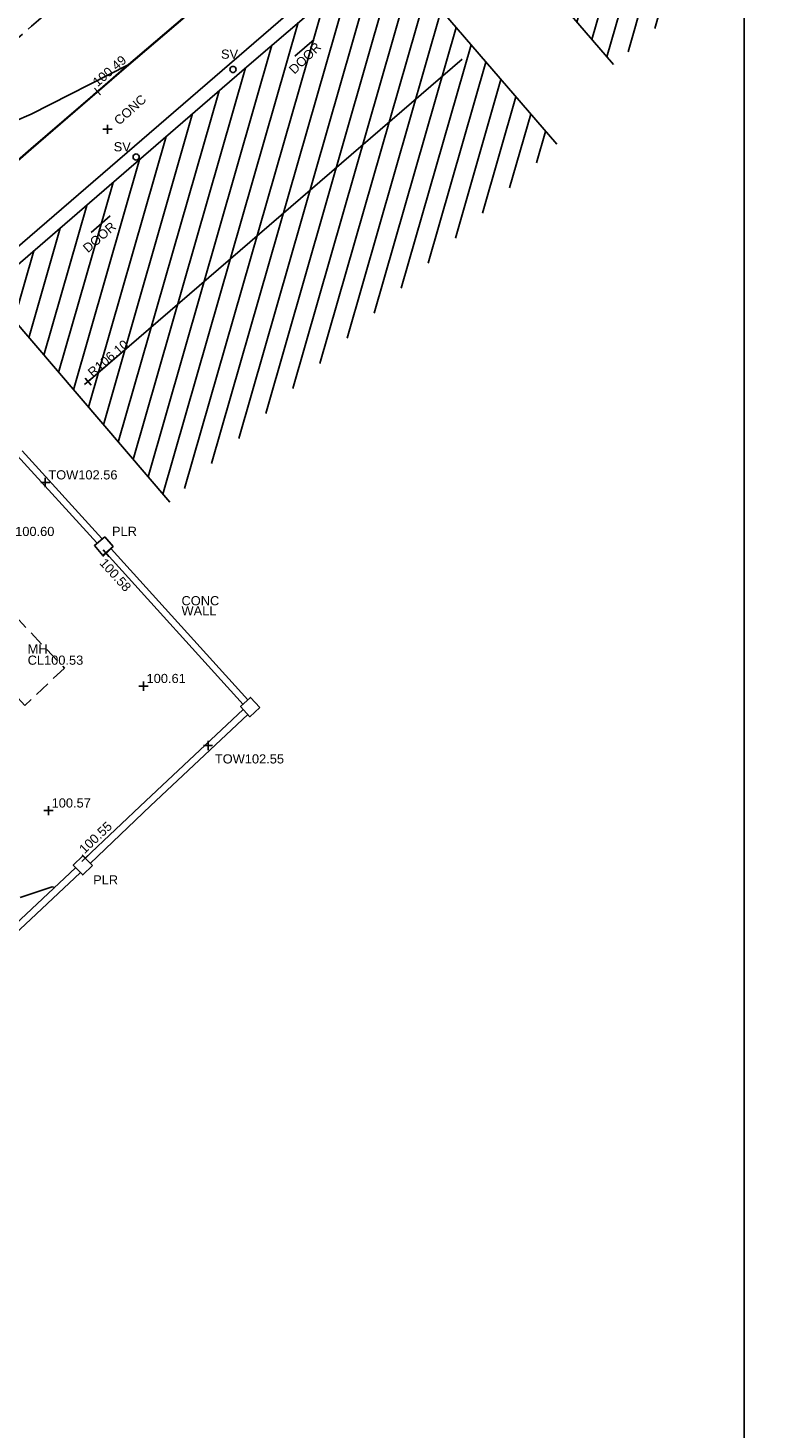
# Model space of a CAD drawing. Extents: x 635157 to 635442, y 694407 to 694910.
# Tile 18 of 105: x 635375 to 635399, y 694434 to 694479. Entities that reach past the tile are written whole.
import ezdxf

# ---------------------------------------------------------------- set-up
doc = ezdxf.new("R2010")
doc.units = 0
doc.header["$MEASUREMENT"] = 0
doc.linetypes.add('DASHED', pattern=[0.75, 0.5, -0.25])
doc.layers.get('0').update_dxf_attribs({"color": 12, "linetype": 'CONTINUOUS'})
for name, color, linetype in [('APEX TITLE BLOCK', 86, 'CONTINUOUS'), ('BUILDING', 5, 'CONTINUOUS'), ('CHANGE_OF_SURFACE', 7, 'DASHED'), ('CONTOURS_MINOR', 132, 'CONTINUOUS'), ('DOOR', 7, 'CONTINUOUS'), ('DOOR_TXT', 7, 'CONTINUOUS'), ('EAVE', 3, 'CONTINUOUS'), ('HATCHING', 4, 'CONTINUOUS'), ('KERB_BOTTOM', 172, 'CONTINUOUS'), ('KERB_BOTTOM_LVL', 172, 'CONTINUOUS'), ('KERB_TOP', 2, 'CONTINUOUS'), ('LAYOUTS', 9, 'CONTINUOUS'), ('MANHOLES_LVL', 12, 'CONTINUOUS'), ('MANHOLES_TXT', 12, 'CONTINUOUS'), ('MARKINGS_DASHED_WHITE', 9, 'DASHED'), ('PILLAR', 12, 'CONTINUOUS'), ('PILLAR_RMK', 12, 'CONTINUOUS'), ('RIDGE', 6, 'CONTINUOUS'), ('RIDGE_LVL', 6, 'CONTINUOUS'), ('SLUICEVALVE', 5, 'CONTINUOUS'), ('SLUICEVALVE_TXT', 5, 'CONTINUOUS'), ('SPOT_HEIGHTS', 92, 'CONTINUOUS'), ('SPOT_HEIGHTS_LVL', 92, 'CONTINUOUS'), ('TEXT', 7, 'CONTINUOUS'), ('TEXT_TXT', 7, 'CONTINUOUS'), ('TOP_OF_WALL_LEVEL', 212, 'CONTINUOUS'), ('TOP_OF_WALL_LEVEL_TXT', 212, 'CONTINUOUS'), ('WALL', 12, 'CONTINUOUS'), ('WALL_LVL', 12, 'CONTINUOUS'), ('WALL_RMK', 12, 'CONTINUOUS')]:
    doc.layers.add(name, color=color, linetype=linetype)
doc.styles.add('Arial', font='arial.ttf')

# ---------------------------------------------------------------- blocks, each defined once
blk = doc.blocks.new('TitleBlock')
at = {"layer": 'APEX TITLE BLOCK', "color": 114, "true_color": 0x0fa54c}
blk.add_lwpolyline([(801, 473), (801, -81), (0, -81), (0, 473)], close=True, dxfattribs=at)
blk = doc.blocks.new('CIRCL')
at = {"color": 0, "linetype": 'ByBlock', "flags": 128}
for points in [[(0.5, 0), (0.475, 0.154), (0.404, 0.293), (0.293, 0.404), (0.154, 0.475), (0, 0.5), (-0.154, 0.475), (-0.293, 0.404), (-0.404, 0.293), (-0.475, 0.154), (-0.5, 0), (-0.475, -0.154), (-0.404, -0.293), (-0.293, -0.404), (-0.154, -0.475), (0, -0.5), (0.154, -0.475), (0.293, -0.404), (0.404, -0.293), (0.475, -0.154)], [(0.5, 0), (0.475, -0.154)]]:
    blk.add_lwpolyline(points, dxfattribs=at)
blk = doc.blocks.new('SPOT')
at = {"color": 0, "linetype": 'ByBlock', "flags": 128}
for points in [[(-0.5, 0), (0.5, 0)], [(0, 0.5), (0, -0.5)]]:
    blk.add_lwpolyline(points, dxfattribs=at)

msp = doc.modelspace()

# ---------------------------------------------------------------- hatches: boundary and pattern name
at = {"layer": 'HATCHING'}
h = msp.add_hatch(dxfattribs=at)
h.set_pattern_fill('ANSI31', color=256, scale=5, angle=29)
h.paths.add_polyline_path([(635375.761, 694495.577), (635369.651, 694489.99), (635373.953, 694484.959), (635376.612, 694487.233), (635376.908, 694486.913), (635378.124, 694487.967), (635377.825, 694488.285), (635380.257, 694490.403)])
h.paths.add_polyline_path([(635386.735, 694482.092), (635382.232, 694478.239), (635377.264, 694473.927), (635373.703, 694470.866), (635379.644, 694463.935), (635392.289, 694475.638)])
h.paths.add_polyline_path([(635400.105, 694493.672), (635389.07, 694484.138), (635394.147, 694478.241), (635405.114, 694487.866)])
h.paths.add_polyline_path([(635414.354, 694498.338), (635411.485, 694502.049), (635405.029, 694497.064), (635412.734, 694487.163), (635419.036, 694492.258)])
h.paths.add_polyline_path([(635406.553, 694510.502), (635405.186, 694512.171), (635402.921, 694514.956), (635400.384, 694518.061), (635398.911, 694519.718), (635396.087, 694522.809), (635392.808, 694519.852), (635385.975, 694514.112), (635395.659, 694502.571), (635401.099, 694507.211), (635401.496, 694506.698)])
h.paths.add_polyline_path([(635426.874, 694517.566), (635419.573, 694512.507), (635421.884, 694509.166), (635424.227, 694505.781), (635424.337, 694505.581), (635424.396, 694505.475), (635425.173, 694504.426), (635426.531, 694502.629), (635427.374, 694501.532), (635435.798, 694505.95)])
h.paths.add_polyline_path([(635376.564, 694486.763), (635377.854, 694487.892), (635377.551, 694488.238), (635376.261, 694487.109)], flags=25)
h.paths.add_polyline_path([(635372.129, 694487.575), (635373.436, 694488.719), (635373.134, 694489.065), (635371.826, 694487.921)], flags=24)
h.paths.add_polyline_path([(635376.405, 694487.365), (635377.496, 694488.262), (635377.2, 694488.622), (635376.109, 694487.725)], flags=24)
h.paths.add_polyline_path([(635377.121, 694467.895), (635378.437, 694469.03), (635378.136, 694469.378), (635376.821, 694468.243)], flags=24)
h.paths.add_polyline_path([(635383.717, 694477.795), (635384.727, 694478.782), (635384.402, 694479.115), (635383.391, 694478.129)], flags=24)
h.paths.add_polyline_path([(635376.963, 694471.958), (635378.026, 694472.889), (635377.719, 694473.239), (635376.656, 694472.309)], flags=24)
h.paths.add_polyline_path([(635391.965, 694481.245), (635393.278, 694482.384), (635392.976, 694482.731), (635391.664, 694481.592)], flags=24)
h.paths.add_polyline_path([(635396.725, 694489.134), (635397.795, 694490.056), (635397.491, 694490.409), (635396.421, 694489.487)], flags=24)
h.paths.add_polyline_path([(635392.397, 694485.349), (635393.436, 694486.306), (635393.12, 694486.648), (635392.081, 694485.692)], flags=24)
h.paths.add_polyline_path([(635409.423, 694498.224), (635410.484, 694496.849), (635410.848, 694497.129), (635409.787, 694498.505)], flags=24)
h.paths.add_polyline_path([(635409.127, 694499.562), (635410.167, 694499.562), (635410.167, 694500.028), (635409.127, 694500.028)], flags=24)
h.paths.add_polyline_path([(635407.856, 694498.736), (635409.829, 694498.736), (635409.829, 694499.201), (635407.856, 694499.201)], flags=24)
h.paths.add_polyline_path([(635407.856, 694499.066), (635408.43, 694499.066), (635408.43, 694499.531), (635407.856, 694499.531)], flags=24)
h.paths.add_polyline_path([(635409.871, 694500.788), (635411.144, 694499.281), (635411.5, 694499.582), (635410.226, 694501.088)], flags=24)
h.paths.add_polyline_path([(635410.123, 694501.001), (635410.493, 694500.562), (635410.849, 694500.863), (635410.478, 694501.301)], flags=25)
h.paths.add_polyline_path([(635406.662, 694497.946), (635407.237, 694497.946), (635407.237, 694498.412), (635406.662, 694498.412)], flags=24)
h.paths.add_polyline_path([(635406.662, 694497.611), (635408.635, 694497.611), (635408.635, 694498.077), (635406.662, 694498.077)], flags=24)
h.paths.add_polyline_path([(635405.558, 694496.617), (635407.321, 694496.617), (635407.321, 694497.082), (635405.558, 694497.082)], flags=24)
h.paths.add_polyline_path([(635405.561, 694496.954), (635406.293, 694496.954), (635406.293, 694497.404), (635405.561, 694497.404)], flags=24)
h.paths.add_polyline_path([(635411.234, 694501.456), (635412.101, 694500.341), (635412.468, 694500.626), (635411.602, 694501.742)], flags=24)
h.paths.add_polyline_path([(635399.757, 694517.93), (635400.849, 694516.608), (635401.203, 694516.901), (635400.111, 694518.222)], flags=24)
h.paths.add_polyline_path([(635398.009, 694515.162), (635399.106, 694513.814), (635399.462, 694514.104), (635398.366, 694515.452)], flags=24)
h.paths.add_polyline_path([(635392.312, 694518.765), (635393.492, 694517.489), (635393.829, 694517.801), (635392.649, 694519.077)], flags=24)
h.paths.add_polyline_path([(635399.044, 694518.002), (635399.776, 694518.002), (635399.776, 694518.452), (635399.044, 694518.452)], flags=24)
h.paths.add_polyline_path([(635396.331, 694521.378), (635397.326, 694520.375), (635397.656, 694520.703), (635396.661, 694521.706)], flags=24)
h.paths.add_polyline_path([(635402.658, 694514.34), (635403.559, 694513.252), (635403.917, 694513.549), (635403.016, 694514.637)], flags=24)
h.paths.add_polyline_path([(635403.641, 694510.506), (635405.404, 694510.506), (635405.404, 694510.971), (635403.641, 694510.971)], flags=24)
h.paths.add_polyline_path([(635403.644, 694510.843), (635404.376, 694510.843), (635404.376, 694511.293), (635403.644, 694511.293)], flags=24)
h.paths.add_polyline_path([(635399.797, 694507.348), (635401.56, 694507.348), (635401.56, 694507.813), (635399.797, 694507.813)], flags=24)
h.paths.add_polyline_path([(635399.8, 694507.685), (635400.532, 694507.685), (635400.532, 694508.135), (635399.8, 694508.135)], flags=24)
h.paths.add_polyline_path([(635429.57, 694506.871), (635430.624, 694505.489), (635430.989, 694505.768), (635429.936, 694507.15)], flags=24)
h.paths.add_polyline_path([(635423.433, 694514.504), (635424.421, 694513.074), (635424.799, 694513.336), (635423.811, 694514.765)], flags=24)
h.paths.add_polyline_path([(635422.129, 694508.909), (635422.902, 694507.727), (635423.292, 694507.981), (635422.519, 694509.164)], flags=24)
h.paths.add_polyline_path([(635426.631, 694503.191), (635427.38, 694501.993), (635427.775, 694502.239), (635427.026, 694503.438)], flags=24)
h.paths.add_polyline_path([(635376.316, 694489.245), (635377.048, 694489.245), (635377.048, 694489.695), (635376.316, 694489.695)], flags=24)
h.paths.add_polyline_path([(635376.313, 694488.907), (635378.076, 694488.907), (635378.076, 694489.373), (635376.313, 694489.373)], flags=24)

# ---------------------------------------------------------------- linework, layer by layer
at = {"layer": 'BUILDING'}
for points in [[(635405.114, 694487.866, 100.965), (635400.105, 694493.672, 100.962), (635389.07, 694484.138, 100.753), (635394.147, 694478.241, 100.774)], [(635392.289, 694475.638, 100.736), (635386.735, 694482.092, 100.726), (635382.232, 694478.239, 100.675), (635377.264, 694473.927, 100.599), (635373.703, 694470.866, 100.554), (635379.644, 694463.935, 100.581)]]:
    msp.add_polyline3d(points, dxfattribs=at)
at = {"layer": 'CHANGE_OF_SURFACE'}
msp.add_polyline3d([(635373.308, 694458.984, 100.526), (635374.596, 694460.204, 100.528), (635376.199, 694458.512, 100.531), (635374.911, 694457.292, 100.529)], close=True, dxfattribs=at)
at = {"layer": 'CONTOURS_MINOR'}
for points in [[(635373.693, 694474.233, 100.5), (635375.11, 694475.477, 100.5), (635378.287, 694478.237, 100.5), (635375.111, 694476.62, 100.5), (635373.43, 694475.9, 100.5)], [(635382.254, 694457.524, 100.75), (635382.253, 694457.524, 100.75)], [(635374.757, 694451.007, 100.5), (635375.795, 694451.361, 100.5), (635375.884, 694451.342, 100.5)]]:
    msp.add_polyline3d(points, dxfattribs=at)
at = {"layer": 'DOOR'}
for points in [[(635384.364, 694479.06, 100.842), (635383.732, 694478.522, 100.843)], [(635377.697, 694473.295, 100.749), (635377.073, 694472.75, 100.745)]]:
    msp.add_polyline3d(points, dxfattribs=at)
at = {"layer": 'EAVE'}
msp.add_polyline3d([(635373.227, 694471.047, 103.336), (635386.602, 694482.591, 103.339)], dxfattribs=at)
at = {"layer": 'KERB_BOTTOM'}
msp.add_polyline3d([(635371.926, 694472.711, 100.399), (635375.104, 694475.484, 100.455), (635377.276, 694477.363, 100.486), (635378.217, 694478.177, 100.499), (635381.095, 694480.648, 100.539)], dxfattribs=at)
at = {"layer": 'KERB_TOP'}
msp.add_polyline3d([(635371.936, 694472.7, 100.469), (635375.114, 694475.473, 100.525), (635378.224, 694478.168, 100.556), (635381.105, 694480.637, 100.609)], dxfattribs=at)
at = {"layer": 'LAYOUTS', "linetype": 'ByBlock'}
msp.add_lwpolyline([(635238.208, 694423.253), (635398.408, 694423.253), (635398.408, 694517.853), (635238.208, 694517.853)], close=True, dxfattribs=at)
msp.add_lwpolyline([(635238.208, 694423.253), (635398.408, 694423.253), (635398.408, 694517.853), (635238.208, 694517.853)], close=True, dxfattribs=at)
at = {"layer": 'MARKINGS_DASHED_WHITE'}
msp.add_polyline3d([(635330.452, 694451.092, 100.005), (635336.605, 694451.368, 100.06), (635339.099, 694451.665, 100.066), (635342.443, 694452.505, 100.075), (635345.014, 694453.768, 100.075), (635348.122, 694455.814, 100.119), (635352.448, 694459.552, 100.176), (635359.463, 694465.834, 100.294), (635366.533, 694472.013, 100.452), (635375.129, 694479.501, 100.614), (635384.668, 694487.746, 100.711), (635392.972, 694494.506, 100.807)], dxfattribs=at)
at = {"layer": 'PILLAR'}
for points in [[(635377.515, 694462.807, 100.746), (635377.792, 694462.489, 100.719), (635377.458, 694462.197, 100.569), (635377.181, 694462.515, 100.596)], [(635382.587, 694457.223, 100.76), (635382.284, 694457.552, 100.764), (635381.958, 694457.251, 100.614), (635382.261, 694456.922, 100.61)], [(635377.112, 694452.053, 100.665), (635376.796, 694451.746, 100.662), (635376.487, 694452.064, 100.512), (635376.803, 694452.371, 100.515)]]:
    msp.add_polyline3d(points, close=True, dxfattribs=at)
at = {"layer": 'RIDGE'}
msp.add_polyline3d([(635376.974, 694467.876, 106.099), (635389.198, 694478.42, 106.105)], dxfattribs=at)
at = {"layer": 'SPOT_HEIGHTS'}
for p in [(635378.784, 694457.922, 100.605), (635375.681, 694453.851, 100.565)]:
    msp.add_point(p, dxfattribs=at)
at = {"layer": 'WALL'}
for points in [[(635374.823, 694465.612, 100.58), (635377.423, 694462.748, 100.593)], [(635374.654, 694465.466, 100.604), (635377.261, 694462.601, 100.593)], [(635377.725, 694462.412, 100.581), (635382.197, 694457.471, 100.724)], [(635377.563, 694462.265, 100.581), (635382.038, 694457.325, 100.651)], [(635382.046, 694457.156, 100.613), (635378.864, 694454.168, 100.55), (635376.879, 694452.293, 100.552)], [(635382.193, 694456.996, 100.611), (635379.014, 694454.01, 100.55), (635377.041, 694452.126, 100.631)], [(635376.56, 694451.978, 100.511), (635374.416, 694449.959, 100.476), (635372.45, 694448.103, 100.465)], [(635376.71, 694451.819, 100.511), (635374.566, 694449.8, 100.476), (635372.6, 694447.944, 100.465)]]:
    msp.add_polyline3d(points, dxfattribs=at)

# ---------------------------------------------------------------- block references
at = {"layer": 'APEX TITLE BLOCK', "color": 7, "linetype": 'ByBlock', "xscale": 0.2, "yscale": 0.2, "zscale": 0.2}
msp.add_blockref('TitleBlock', (635238.208, 694423.253), dxfattribs=at)
at = {"layer": 'KERB_BOTTOM_LVL', "xscale": 0.3, "yscale": 0.3, "zscale": 0.3, "rotation": 40.862492}
msp.add_blockref('SPOT', (635377.276, 694477.363, 100.486), dxfattribs=at)
at = {"layer": 'RIDGE_LVL', "xscale": 0.3, "yscale": 0.3, "zscale": 0.3, "rotation": 40.779919}
msp.add_blockref('SPOT', (635376.974, 694467.876, 106.099), dxfattribs=at)
at = {"layer": 'SLUICEVALVE', "xscale": 0.2, "yscale": 0.2, "zscale": 0.2}
for p in [(635381.71, 694478.084, 100.661), (635378.543, 694475.221, 100.614)]:
    msp.add_blockref('CIRCL', p, dxfattribs=at)
at = {"layer": 'SPOT_HEIGHTS_LVL', "xscale": 0.3, "yscale": 0.3, "zscale": 0.3}
for p in [(635378.784, 694457.922, 100.605), (635375.681, 694453.851, 100.565)]:
    msp.add_blockref('SPOT', p, dxfattribs=at)
at = {"layer": 'TEXT', "xscale": 0.3, "yscale": 0.3, "zscale": 0.3}
msp.add_blockref('SPOT', (635377.605, 694476.128, 100.575), dxfattribs=at)
at = {"layer": 'TOP_OF_WALL_LEVEL', "xscale": 0.3, "yscale": 0.3, "zscale": 0.3}
for p in [(635375.575, 694464.579, 102.563), (635380.894, 694455.979, 102.554)]:
    msp.add_blockref('SPOT', p, dxfattribs=at)
at = {"layer": 'WALL_LVL', "xscale": 0.3, "yscale": 0.3, "zscale": 0.3}
for p, rotation in [((635377.563, 694462.265, 100.581), 312.175934), ((635376.879, 694452.293, 100.552), 43.364136)]:
    msp.add_blockref('SPOT', p, dxfattribs=dict(at, rotation=rotation))

# ---------------------------------------------------------------- texts
at = {"layer": 'DOOR_TXT', "style": 'Arial'}
for rotation, p in [(44.3167, (635383.714, 694477.909)), (41.2011, (635376.967, 694472.072))]:
    msp.add_text('DOOR', height=0.3, rotation=rotation, dxfattribs=at).set_placement(p)
at = {"layer": 'KERB_BOTTOM_LVL', "style": 'Arial'}
msp.add_text('100.49', height=0.3, rotation=40.8625, dxfattribs=at).set_placement((635377.286, 694477.504))
at = {"layer": 'MANHOLES_LVL', "style": 'Arial'}
msp.add_text('CL100.53', height=0.3, dxfattribs=at).set_placement((635374.998, 694458.62))
at = {"layer": 'MANHOLES_TXT', "style": 'Arial'}
msp.add_text('MH', height=0.3, dxfattribs=at).set_placement((635374.998, 694458.985))
at = {"layer": 'PILLAR_RMK', "style": 'Arial'}
for p in [(635377.753, 694462.833), (635377.138, 694451.435)]:
    msp.add_text('PLR', height=0.3, dxfattribs=at).set_placement(p)
at = {"layer": 'RIDGE_LVL', "style": 'Arial'}
msp.add_text('R106.10', height=0.3, rotation=40.7799, dxfattribs=at).set_placement((635377.125, 694468.007))
at = {"layer": 'SLUICEVALVE_TXT', "style": 'Arial'}
for p in [(635381.317, 694478.434), (635377.81, 694475.406)]:
    msp.add_text('SV', height=0.3, dxfattribs=at).set_placement(p)
at = {"layer": 'SPOT_HEIGHTS_LVL', "style": 'Arial'}
for s, p in [('100.60', (635374.59, 694462.829)), ('100.61', (635378.884, 694458.022)), ('100.57', (635375.781, 694453.951))]:
    msp.add_text(s, height=0.3, dxfattribs=at).set_placement(p)
at = {"layer": 'TEXT_TXT', "style": 'Arial'}
msp.add_text('CONC', height=0.3, rotation=41.8097, dxfattribs=at).set_placement((635377.986, 694476.243))
at = {"layer": 'TOP_OF_WALL_LEVEL_TXT', "style": 'Arial'}
for s, p in [('TOW102.56', (635375.675, 694464.679)), ('TOW102.55', (635381.117, 694455.392))]:
    msp.add_text(s, height=0.3, dxfattribs=at).set_placement(p)
at = {"layer": 'WALL_LVL', "style": 'Arial'}
for s, rotation, p in [('100.58', 312.1759, (635377.325, 694461.931)), ('100.55', 43.3641, (635376.854, 694452.422))]:
    msp.add_text(s, height=0.3, rotation=rotation, dxfattribs=at).set_placement(p)
at = {"layer": 'WALL_RMK', "style": 'Arial'}
for s, p in [('WALL', (635380.026, 694460.234)), ('CONC', (635380.026, 694460.564))]:
    msp.add_text(s, height=0.3, dxfattribs=at).set_placement(p)

doc.saveas('drawing.dxf')
